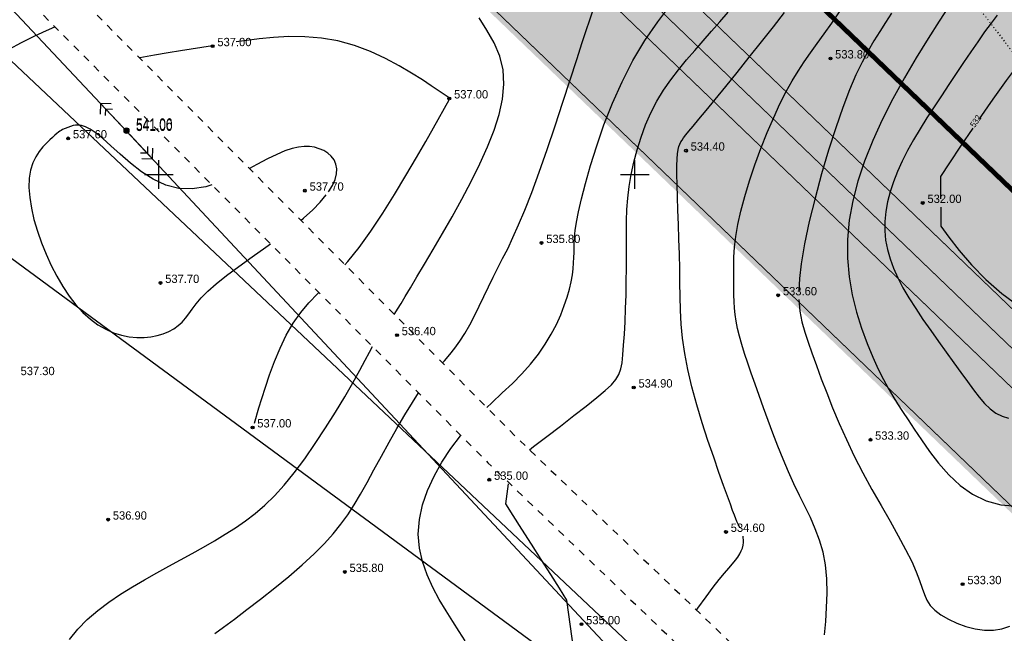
# Model space of a CAD drawing. Extents: x 0 to 370488, y 0 to 4202825.
# Tile 167 of 256: x 360335 to 360439, y 4200302 to 4200366. Entities that reach past the tile are written whole.
import ezdxf

# ---------------------------------------------------------------- set-up
doc = ezdxf.new("R2010")
doc.units = 0
doc.header["$LTSCALE"] = 0.5
doc.header["$MEASUREMENT"] = 0
doc.header["$PDMODE"] = 32
doc.header["$PDSIZE"] = 0.3
for name, pattern in [('CONTI', [0]), ('GOST2.303 6', [12, 8, -1.5, 1, -1.5]), ('STRIH_1', [3, 2, -1]), ('Д_ТРОТ_ТРУБА', [3, 1.5, -1.5]), ('Контура низ откосов  Штриховая 0.1-0.5 - - - - - - -', [0.6, 0.1, -0.5])]:
    doc.linetypes.add(name, pattern=pattern)
for name, color, linetype in [('(004) Точки рельефа', 7, 'Continuous'), ('(014) Водопровод', 5, 'ИК_Водопровод -------в--------'), ('(025) Дорога', 7, 'Continuous'), ('(034) Формы рельефа', 32, 'Continuous'), ('GORIZDEFAULT', 32, 'CONTI'), ('PI_OT0', 172, 'CONTI'), ('PI_TT0', 5, 'CONTI'), ('PI_TTDEFAULT', 5, 'CONTI'), ('SETKR', 2, 'CONTI'), ('SIT_L0', 250, 'CONTI'), ('Штрих Стекло', 7, 'Continuous')]:
    doc.layers.add(name, color=color, linetype=linetype)
doc.layers.add('(032) Горизонтали утолщенные', color=32, linetype='Continuous', lineweight=30)
doc.layers.add('.', color=7, linetype='Continuous', lineweight=15)
doc.styles.add('D-431', font='txt')
doc.styles.add('SHRFT', font='TXT', dxfattribs={"width": 0.875})
doc.styles.get("Standard").update_dxf_attribs({"font": 'isocpeur.ttf'})
doc.linetypes.add('ИК_Водопровод -------в--------', pattern='A,9,-0.6,["В",Standard,S=1.2,R=0,X=0,Y=-0.6],-1.2', length=10.8)

# ---------------------------------------------------------------- blocks, each defined once
blk = doc.blocks.new('BL_333')
at = {"color": 0}
for p, q in [((0, -1.5), (0, 1.5)), ((-1.5, 0), (1.5, 0))]:
    blk.add_line(p, q, dxfattribs=at)

msp = doc.modelspace()

# ---------------------------------------------------------------- hatches: boundary and pattern name
at = {"layer": '.', "ltscale": 0.149071}
h = msp.add_hatch(color=256, dxfattribs=at)
h.dxf.hatch_style = 1
h.set_gradient(color1=(51, 204, 0), color2=(51, 204, 0), tint=1)
edge = h.paths.add_edge_path()
edge.add_line((361134.955, 4200608.327), (360514.494, 4200266.411))
edge.add_arc((360509.185, 4200276.045), 11, 226.16627, 298.85775, ccw=False)
edge.add_line((360501.567, 4200268.11), (360238.667, 4200520.519))
edge.add_line((360238.667, 4200520.519), (360063.771, 4200791.021))
edge.add_line((360063.771, 4200791.021), (360055.869, 4200786.666))
edge.add_line((360055.869, 4200786.666), (360231.678, 4200514.752))
edge.add_line((360231.678, 4200514.752), (360505.949, 4200251.426))
edge.add_line((360505.949, 4200251.426), (361159.312, 4200611.473))
edge.add_line((361159.312, 4200611.473), (360747.942, 4201168.046))
edge.add_line((360747.942, 4201168.046), (360739.99, 4201163.663))
edge.add_line((360739.99, 4201163.663), (361138.492, 4200624.499))
edge.add_arc((361129.646, 4200617.961), 11, -61.14225, 36.46852, ccw=False)
h.paths.add_polyline_path([(360635.673, 4200691.995), (360780.102, 4200429.905), (360509.032, 4200280.542), (360483.33, 4200328.786), (360556.369, 4200368.228), (360581.78, 4200320.574), (360586.689, 4200323.322), (360558.05, 4200375.292), (360464.998, 4200324.014), (360283.729, 4200498.05)], flags=16)
edge = h.paths.add_edge_path(flags=17)
edge.add_line((361133.667, 4200620.933), (360949.42, 4200870.214))
edge.add_arc((360945.4, 4200867.242), 5, 36.46852, 118.85775)
edge.add_line((360942.986, 4200871.621), (360648.845, 4200709.53))
edge.add_arc((360651.259, 4200705.151), 5, 118.85775, 208.85775)
edge.add_line((360646.88, 4200702.738), (360795.17, 4200433.642))
edge.add_arc((360799.549, 4200436.055), 5, 208.85775, 298.85775)
edge.add_line((360801.962, 4200431.676), (361132.059, 4200613.582))
edge.add_arc((361129.646, 4200617.961), 5, 298.85775, 396.46852)
h.paths.add_polyline_path([(360656.693, 4200703.578), (360944.264, 4200862.049), (361123.713, 4200619.259), (360801.122, 4200441.489)], flags=16)
edge = h.paths.add_edge_path(flags=17)
edge.add_line((360789.915, 4200430.746), (360641.624, 4200699.842))
edge.add_arc((360637.246, 4200697.429), 5, 28.86341, 118.85775)
edge.add_line((360634.832, 4200701.808), (360274.624, 4200503.308))
edge.add_arc((360277.037, 4200498.929), 5, 118.85775, 226.16627)
edge.add_line((360273.574, 4200495.323), (360505.722, 4200272.438))
edge.add_arc((360509.185, 4200276.045), 5, 226.16627, 298.85775)
edge.add_line((360511.598, 4200271.666), (360519.249, 4200275.882))
edge.add_line((360519.249, 4200275.882), (360514.899, 4200283.761))
edge.add_line((360514.899, 4200283.761), (360520.166, 4200286.663))
edge.add_line((360520.166, 4200286.663), (360524.504, 4200278.777))
edge.add_line((360524.504, 4200278.777), (360787.949, 4200423.954))
edge.add_arc((360785.536, 4200428.333), 5, 298.85775, 388.85775)
edge = h.paths.add_edge_path()
edge.add_arc((360385.769, 4200927.93), 5, 28.85775, 118.85775)
edge.add_line((360383.356, 4200932.309), (360379.852, 4200930.379))
edge.add_line((360379.852, 4200930.379), (360528.625, 4200660.407))
edge.add_line((360528.625, 4200660.407), (360265.595, 4200515.46))
edge.add_line((360265.595, 4200515.46), (360250.316, 4200530.13))
edge.add_line((360250.316, 4200530.13), (360093.542, 4200772.602))
edge.add_line((360093.542, 4200772.602), (360090.338, 4200770.837))
edge.add_arc((360092.751, 4200766.458), 5, 118.85775, 212.88524)
edge.add_line((360088.552, 4200763.743), (360240.685, 4200528.449))
edge.add_line((360240.685, 4200528.449), (360243.327, 4200524.363))
edge.add_line((360243.327, 4200524.363), (360261.485, 4200506.929))
edge.add_arc((360264.948, 4200510.536), 5, 226.16627, 298.85775)
edge.add_line((360267.361, 4200506.157), (360536.472, 4200654.455))
edge.add_arc((360534.059, 4200658.834), 5, 298.85915, 388.85698)
edge.add_line((360538.438, 4200661.247), (360390.148, 4200930.343))
edge = h.paths.add_edge_path()
edge.add_arc((360751.558, 4201129.505), 5, 36.46939, 118.85775)
edge.add_line((360749.145, 4201133.884), (360745.026, 4201131.614))
edge.add_line((360745.026, 4201131.614), (360929.872, 4200881.521))
edge.add_line((360929.872, 4200881.521), (360645.109, 4200724.598))
edge.add_line((360645.109, 4200724.598), (360496.336, 4200994.569))
edge.add_line((360496.336, 4200994.569), (360492.833, 4200992.639))
edge.add_arc((360495.246, 4200988.26), 5, 118.85775, 208.85855)
edge.add_line((360490.867, 4200985.847), (360639.157, 4200716.751))
edge.add_arc((360643.536, 4200719.164), 5, 208.85775, 298.85137)
edge.add_line((360645.949, 4200714.785), (360938.218, 4200875.845))
edge.add_arc((360935.805, 4200880.224), 5, 298.85775, 396.46852)
edge.add_line((360939.826, 4200883.196), (360755.579, 4201132.477))
at = {"layer": '.', "linetype": 'Continuous', "transparency": 33554544}
h = msp.add_hatch(color=5, dxfattribs=at)
h.dxf.hatch_style = 1
h.set_gradient(color1=(255, 190, 168), color2=(255, 182, 158), one_color=1, tint=0.81)
h.paths.add_polyline_path([(360410.93, 4200568.146), (360483.144, 4200437.101), (360396.781, 4200389.509), (360283.729, 4200498.05)])
h.paths.add_polyline_path([(360410.93, 4200568.146), (360523.035, 4200629.923), (360595.249, 4200498.879), (360483.144, 4200437.101)])
h.paths.add_polyline_path([(360610.537, 4200507.303), (360707.887, 4200560.95), (360780.102, 4200429.905), (360682.751, 4200376.259)])
h.paths.add_polyline_path([(360523.035, 4200629.923), (360595.249, 4200498.879), (360707.887, 4200560.95), (360635.673, 4200691.995)])
h.paths.add_polyline_path([(360514.475, 4200454.367), (360610.537, 4200507.303), (360682.751, 4200376.259), (360587.16, 4200323.581), (360573.959, 4200346.423), (360572.21, 4200349.597)])
h.paths.add_polyline_path([(360396.781, 4200389.509), (360514.475, 4200454.367), (360558.05, 4200375.292), (360464.998, 4200324.014)])
h.paths.add_polyline_path([(360313.533, 4200712.716), (360385.747, 4200581.672), (360528.625, 4200660.407), (360456.411, 4200791.452)])
h.paths.add_polyline_path([(360313.533, 4200712.716), (360385.747, 4200581.672), (360265.595, 4200515.46), (360250.316, 4200530.13), (360179.882, 4200639.066)])
h.paths.add_polyline_path([(360241.318, 4200843.761), (360313.533, 4200712.716), (360456.411, 4200791.452), (360384.196, 4200922.496)])
h.paths.add_polyline_path([(360098.44, 4200765.026), (360241.318, 4200843.761), (360313.533, 4200712.716), (360179.882, 4200639.066)])
h.paths.add_polyline_path([(360698.638, 4200924.935), (360572.895, 4200855.642), (360500.68, 4200986.687), (360626.423, 4201055.98)])
h.paths.add_polyline_path([(360698.638, 4200924.935), (360626.423, 4201055.98), (360750.422, 4201124.312), (360840.147, 4201002.917)])
h.paths.add_polyline_path([(360698.638, 4200924.935), (360840.147, 4201002.917), (360929.872, 4200881.521), (360770.852, 4200793.891)])
h.paths.add_polyline_path([(360572.895, 4200855.642), (360698.638, 4200924.935), (360770.852, 4200793.891), (360645.109, 4200724.598)])
h.paths.add_polyline_path([(360872.618, 4200651.728), (361033.988, 4200740.654), (360944.264, 4200862.049), (360800.403, 4200782.772)])
h.paths.add_polyline_path([(360872.618, 4200651.728), (360944.832, 4200520.683), (361123.713, 4200619.259), (361033.988, 4200740.654)])
h.paths.add_polyline_path([(360872.618, 4200651.728), (360944.832, 4200520.683), (360801.122, 4200441.489), (360728.907, 4200572.533)])
h.paths.add_polyline_path([(360656.693, 4200703.578), (360800.403, 4200782.772), (360872.618, 4200651.728), (360728.907, 4200572.533)])
at = {"layer": 'Штрих Стекло', "linetype": 'Continuous'}
h = msp.add_hatch(color=5, dxfattribs=at)
h.dxf.hatch_style = 1
h.set_gradient(color1=(173, 173, 173), color2=(166, 166, 166), one_color=1, tint=0.65)
edge = h.paths.add_edge_path()
edge.add_line((360067.205, 4200806.615), (360049.645, 4200796.938))
edge.add_arc((360052.059, 4200792.559), 5, 32.88524, 118.85775, ccw=False)
edge.add_line((360056.257, 4200795.274), (360060.259, 4200789.085))
edge.add_line((360060.259, 4200789.085), (360069.039, 4200793.924))
edge.add_line((360069.039, 4200793.924), (360065.267, 4200799.758))
edge.add_arc((360069.63, 4200802.227), 5.014, 118.92591, 209.50369, ccw=False)
edge = h.paths.add_edge_path()
edge.add_line((360236.317, 4200517.23), (360498.797, 4200265.225))
edge.add_arc((360509.185, 4200276.045), 15, 226.16627, 298.85775)
edge.add_line((360516.425, 4200262.908), (361136.886, 4200604.824))
edge.add_arc((361129.646, 4200617.961), 15, 298.85775, 396.46852)
edge.add_line((361141.709, 4200626.877), (360736.189, 4201168.806))
edge.add_arc((360740.21, 4201171.777), 5, 118.85775, 216.46852, ccw=False)
edge.add_line((360737.797, 4201176.157), (360731.547, 4201172.713))
edge.add_line((360731.547, 4201172.713), (361139.296, 4200625.094))
edge.add_arc((361129.646, 4200617.961), 12, -61.14225, 36.46852, ccw=False)
edge.add_line((361135.438, 4200607.451), (360507.891, 4200266.197))
edge.add_line((360507.891, 4200266.197), (360237.512, 4200520.465))
edge.add_line((360237.512, 4200520.465), (360062.893, 4200790.537))
edge.add_line((360062.893, 4200790.537), (360060.259, 4200789.085))
edge.add_line((360060.259, 4200789.085), (360234.992, 4200518.836))
edge.add_arc((360242.55, 4200523.723), 9, 212.88524, 226.16627)
edge = h.paths.add_edge_path(flags=16)
edge.add_line((360274.624, 4200503.308), (360634.832, 4200701.808))
edge.add_arc((360637.246, 4200697.429), 5, 28.85775, 118.85775, ccw=False)
edge.add_line((360641.625, 4200699.842), (360789.915, 4200430.746))
edge.add_arc((360785.536, 4200428.333), 5, -61.14225, 28.85775, ccw=False)
edge.add_line((360787.949, 4200423.954), (360511.598, 4200271.666))
edge.add_arc((360509.185, 4200276.045), 5, 226.82384, 298.85775, ccw=False)
edge.add_line((360505.764, 4200272.399), (360273.569, 4200495.328))
edge.add_arc((360277.037, 4200498.929), 5, 118.85775, 226.07521, ccw=False)
h.paths.add_polyline_path([(360274.624, 4200503.308), (360631.329, 4200699.877), (360780.102, 4200429.905), (360509.832, 4200280.969)], flags=0)
edge = h.paths.add_edge_path(flags=16)
edge.add_line((360648.845, 4200709.53), (360942.986, 4200871.621))
edge.add_arc((360945.4, 4200867.242), 5, 36.46852, 118.85775, ccw=False)
edge.add_line((360949.42, 4200870.214), (361133.667, 4200620.933))
edge.add_arc((361129.646, 4200617.961), 5, -61.14225, 36.46852, ccw=False)
edge.add_line((361132.059, 4200613.582), (360801.962, 4200431.676))
edge.add_arc((360799.549, 4200436.055), 5, 208.85775, 298.85775, ccw=False)
edge.add_line((360795.17, 4200433.642), (360646.88, 4200702.738))
edge.add_arc((360651.259, 4200705.151), 5, 118.85775, 208.85775, ccw=False)
h.paths.add_polyline_path([(360652.349, 4200711.46), (360938.867, 4200869.351), (361123.713, 4200619.259), (360801.122, 4200441.489)], flags=0)
edge = h.paths.add_edge_path(flags=17)
edge.add_line((361139.296, 4200625.094), (360731.547, 4201172.713))
edge.add_line((360731.547, 4201172.713), (360723.659, 4201168.366))
edge.add_arc((360726.073, 4201163.987), 5, 36.46852, 118.85775, ccw=False)
edge.add_line((360730.093, 4201166.959), (360939.826, 4200883.196))
edge.add_arc((360935.805, 4200880.224), 5, -61.14225, 36.46852, ccw=False)
edge.add_line((360938.218, 4200875.845), (360645.95, 4200714.785))
edge.add_arc((360643.536, 4200719.164), 5, 208.85775, 298.85775, ccw=False)
edge.add_line((360639.157, 4200716.751), (360490.867, 4200985.847))
edge.add_arc((360495.246, 4200988.26), 5, 118.85775, 208.85775, ccw=False)
edge.add_line((360492.833, 4200992.639), (360478.82, 4200984.917))
edge.add_arc((360481.233, 4200980.538), 5, 28.85775, 118.85775, ccw=False)
edge.add_line((360485.612, 4200982.951), (360633.903, 4200713.855))
edge.add_arc((360629.523, 4200711.442), 5, -61.14225, 28.85552, ccw=False)
edge.add_line((360631.937, 4200707.063), (360550.485, 4200662.177))
edge.add_arc((360548.072, 4200666.557), 5, 208.85775, 298.85775, ccw=False)
edge.add_line((360543.693, 4200664.143), (360395.403, 4200933.239))
edge.add_arc((360399.782, 4200935.652), 5, 118.85775, 208.85775, ccw=False)
edge.add_line((360397.369, 4200940.032), (360749.145, 4201133.884))
edge.add_arc((360751.558, 4201129.505), 5, 36.46852, 118.85775, ccw=False)
edge.add_line((360755.579, 4201132.477), (360745.985, 4201145.458))
edge.add_arc((360741.964, 4201142.486), 5, -61.14225, 36.46852, ccw=False)
edge.add_line((360744.377, 4201138.107), (360086.378, 4200775.506))
edge.add_arc((360084.042, 4200779.927), 5, 212.88524, 297.85041, ccw=False)
edge.add_line((360079.844, 4200777.212), (360088.552, 4200763.743))
edge.add_arc((360092.751, 4200766.458), 5, 118.85775, 212.88524, ccw=False)
edge.add_line((360090.338, 4200770.837), (360383.356, 4200932.309))
edge.add_arc((360385.769, 4200927.93), 5, 28.85775, 118.85775, ccw=False)
edge.add_line((360390.148, 4200930.343), (360538.438, 4200661.248))
edge.add_arc((360534.059, 4200658.834), 5, -61.14225, 28.85775, ccw=False)
edge.add_line((360536.472, 4200654.455), (360267.361, 4200506.157))
edge.add_arc((360264.948, 4200510.536), 5, 226.16627, 298.85775, ccw=False)
edge.add_line((360261.485, 4200506.929), (360243.327, 4200524.363))
edge.add_line((360243.327, 4200524.363), (360069.039, 4200793.924))
edge.add_line((360069.039, 4200793.924), (360062.893, 4200790.537))
edge.add_line((360062.893, 4200790.537), (360237.512, 4200520.465))
edge.add_line((360237.512, 4200520.465), (360507.891, 4200266.197))
edge.add_line((360507.891, 4200266.197), (361135.438, 4200607.451))
edge.add_arc((361129.646, 4200617.961), 12, 298.85775, 396.46852)

# ---------------------------------------------------------------- linework, layer by layer
at = {"layer": '(014) Водопровод', "flags": 128}
msp.add_lwpolyline([(360036.438, 4200773.015), (360047.098, 4200750.311), (360089.76, 4200681.101), (360107.619, 4200655.796), (360141.826, 4200594.039), (360149.345, 4200579.998), (360206.507, 4200508.61), (360230.262, 4200479.387), (360306.281, 4200388.525), (360409.154, 4200291.553), (360456.114, 4200244.191), (360490.793, 4200199.337)], dxfattribs=at)
at = {"layer": '(025) Дорога', "linetype": 'Д_ТРОТ_ТРУБА', "flags": 128}
for points in [[(360044.195, 4200796.012), (360041.816, 4200791.773), (360042.358, 4200788.304), (360046.087, 4200780.21), (360059.012, 4200755.887), (360082.266, 4200713.415), (360119.837, 4200651.911), (360154.248, 4200588.273), (360168.952, 4200565.337), (360182.618, 4200547.766), (360213.043, 4200512.044), (360268.283, 4200446.262), (360308.926, 4200401.534), (360387.369, 4200322.593), (360428.116, 4200283.497), (360457.116, 4200256.42), (360464.886, 4200245.444), (360476.507, 4200228.263), (360489.06, 4200214.493), (360499.065, 4200202.984)], [(360034.859, 4200791.392), (360036.733, 4200790.501), (360038.761, 4200786.553), (360042.501, 4200778.433), (360055.492, 4200753.988), (360078.803, 4200711.411), (360116.369, 4200649.915), (360150.8, 4200586.24), (360165.682, 4200563.025), (360179.515, 4200545.24), (360209.989, 4200509.461), (360265.27, 4200443.63), (360306.026, 4200398.778), (360384.565, 4200319.74), (360425.367, 4200280.592), (360454.087, 4200253.775), (360461.596, 4200243.167), (360473.356, 4200225.782), (360486.072, 4200211.833), (360495.233, 4200201.295)]]:
    msp.add_lwpolyline(points, dxfattribs=at)
at = {"layer": '(032) Горизонтали утолщенные', "color": 32}
for points in [[(360379.787, 4200330.223, 536), (360379.99, 4200330.45, 536), (360380.55, 4200331.1, 536), (360381.1, 4200331.76, 536), (360381.63, 4200332.49, 536), (360382.14, 4200333.31, 536), (360382.65, 4200334.21, 536), (360383.15, 4200335.17, 536), (360383.65, 4200336.18, 536), (360384.14, 4200337.2, 536), (360384.63, 4200338.22, 536), (360385.12, 4200339.22, 536), (360385.61, 4200340.19, 536), (360386.11, 4200341.17, 536), (360386.64, 4200342.21, 536), (360387.19, 4200343.37, 536), (360387.79, 4200344.71, 536), (360388.45, 4200346.27, 536), (360389.16, 4200348.11, 536), (360389.95, 4200350.26, 536), (360390.78, 4200352.63, 536), (360391.62, 4200355.1, 536), (360392.44, 4200357.58, 536), (360393.21, 4200359.94, 536), (360393.9, 4200362.07, 536), (360394.48, 4200363.86, 536), (360395.68, 4200367.49, 536)], [(360419.9, 4200301.68, 534), (360420.04, 4200303.05, 534), (360420.14, 4200304.53, 534), (360420.19, 4200306.04, 534), (360420.15, 4200307.55, 534), (360420.02, 4200309, 534), (360419.76, 4200310.35, 534), (360419.4, 4200311.61, 534), (360418.95, 4200312.81, 534), (360418.44, 4200313.97, 534), (360417.88, 4200315.12, 534), (360417.29, 4200316.3, 534), (360416.7, 4200317.51, 534), (360416.12, 4200318.78, 534), (360415.56, 4200320.11, 534), (360415.02, 4200321.47, 534), (360414.5, 4200322.83, 534), (360413.99, 4200324.18, 534), (360413.51, 4200325.51, 534), (360413.06, 4200326.78, 534), (360412.63, 4200327.99, 534), (360412.22, 4200329.13, 534), (360411.85, 4200330.2, 534), (360411.52, 4200331.2, 534), (360411.23, 4200332.14, 534), (360410.98, 4200333.02, 534), (360410.79, 4200333.83, 534), (360410.64, 4200334.59, 534), (360410.54, 4200335.3, 534), (360410.47, 4200335.98, 534), (360410.43, 4200336.66, 534), (360410.41, 4200337.33, 534), (360410.4, 4200338.03, 534), (360410.4, 4200338.76, 534), (360410.38, 4200339.55, 534), (360410.38, 4200340.4, 534), (360410.41, 4200341.33, 534), (360410.48, 4200342.36, 534), (360410.61, 4200343.49, 534), (360410.82, 4200344.75, 534), (360411.13, 4200346.15, 534), (360411.54, 4200347.69, 534), (360412.04, 4200349.34, 534), (360412.61, 4200351.03, 534), (360413.24, 4200352.74, 534), (360413.9, 4200354.41, 534), (360414.58, 4200355.99, 534), (360415.24, 4200357.43, 534), (360415.89, 4200358.7, 534), (360416.52, 4200359.83, 534), (360417.15, 4200360.86, 534), (360417.79, 4200361.83, 534), (360418.45, 4200362.77, 534), (360419.15, 4200363.74, 534), (360419.88, 4200364.77, 534), (360420.67, 4200365.89, 534), (360421.5, 4200367.08, 534)], [(360440.37, 4200361.68, 532), (360439, 4200359.86, 532), (360437.58, 4200357.89, 532), (360436.17, 4200355.86, 532)], [(360435.5, 4200354.88, 532), (360434.21, 4200352.96, 532), (360433.06, 4200351.22, 532), (360432.11, 4200349.78, 532)], [(360432.11, 4200349.78, 532), (360432.11, 4200347.45, 532)], [(360432.12, 4200346.57, 532), (360432.12, 4200344.58, 532), (360432.99, 4200343.41, 532), (360434.07, 4200342.03, 532), (360435.36, 4200340.53, 532), (360436.85, 4200338.99, 532), (360438.53, 4200337.5, 532), (360440.41, 4200336.15, 532), (360442.47, 4200335.01, 532), (360444.7, 4200334.17, 532), (360447.06, 4200333.61, 532), (360449.47, 4200333.31, 532), (360451.88, 4200333.26, 532), (360454.24, 4200333.43, 532), (360456.47, 4200333.8, 532), (360458.52, 4200334.36, 532), (360460.34, 4200335.08, 532), (360461.95, 4200335.92, 532), (360463.36, 4200336.87, 532), (360464.62, 4200337.87, 532), (360465.75, 4200338.9, 532), (360466.78, 4200339.92, 532), (360467.72, 4200340.9, 532)], [(360355.87, 4200301.79, 536), (360356.8, 4200302.46, 536), (360357.94, 4200303.31, 536), (360359.26, 4200304.31, 536), (360360.69, 4200305.42, 536), (360362.17, 4200306.59, 536), (360363.64, 4200307.8, 536), (360365.04, 4200309, 536), (360366.3, 4200310.16, 536), (360367.39, 4200311.24, 536), (360368.32, 4200312.26, 536), (360369.13, 4200313.27, 536), (360369.85, 4200314.28, 536), (360370.52, 4200315.33, 536), (360371.18, 4200316.45, 536), (360371.87, 4200317.67, 536), (360372.6, 4200319, 536), (360373.38, 4200320.43, 536), (360374.19, 4200321.89, 536), (360375.01, 4200323.34, 536), (360375.83, 4200324.75, 536), (360376.63, 4200326.05, 536), (360377.288, 4200327.063, 536)]]:
    msp.add_polyline3d(points, dxfattribs=at)
at = {"layer": '(034) Формы рельефа', "linetype": 'Контура низ откосов  Штриховая 0.1-0.5 - - - - - - -', "elevation": 551.5, "flags": 128}
msp.add_lwpolyline([(360422.83, 4200713.783), (360423.97, 4200705.819), (360427.685, 4200701.92), (360438.089, 4200692.203), (360444.772, 4200681.827), (360448.259, 4200670.998), (360450.858, 4200660.367), (360451.5, 4200650), (360452.26, 4200641.32), (360452.585, 4200627.311), (360450.57, 4200616.24), (360445.21, 4200606.184), (360443.127, 4200599.811), (360443.127, 4200594.447), (360440.18, 4200585.94), (360438.18, 4200576.565), (360433.658, 4200559.69), (360431.833, 4200542.201), (360430.991, 4200533.035), (360432.095, 4200525.76), (360437.187, 4200508.125), (360440.65, 4200493.709), (360441.089, 4200478.084), (360439.308, 4200458.162), (360430.259, 4200449.118), (360426.674, 4200438.489), (360422.73, 4200422.51), (360418.644, 4200410.398), (360417.818, 4200392.146), (360421.895, 4200384.058), (360430.882, 4200374.337), (360447.898, 4200352.108), (360452.902, 4200343.334), (360452.08, 4200339.39), (360446.662, 4200333.704), (360444.483, 4200327.826), (360445.031, 4200322.387), (360447.47, 4200316.95), (360452.542, 4200310.709), (360466.922, 4200300.698), (360474.36, 4200289.513), (360476.648, 4200283.775), (360478.533, 4200277.019), (360478.237, 4200268.173), (360480.299, 4200257.19), (360485.37, 4200243.88), (360491.26, 4200231.27), (360501.642, 4200224.105), (360508.221, 4200218.932), (360521.671, 4200212.949)], dxfattribs=at)
at = {"ltscale": 0.149071, "const_width": 0.1}
msp.add_lwpolyline([(359943.476, 4200738.432), (360053.157, 4200798.874, -0.3937719), (360059.769, 4200797.209), (360238.667, 4200520.519), (360501.567, 4200268.11, 0.3282587), (360514.494, 4200266.411), (361134.955, 4200608.327, 0.4536768), (361138.492, 4200624.499), (360736.189, 4201168.806, -0.4536768), (360737.797, 4201176.157), (360868.753, 4201248.322)], format="xyb", dxfattribs=at)
for points in [[(360052.603, 4200791.717), (360231.678, 4200514.752), (360505.949, 4200251.426), (361159.312, 4200611.473), (360744.344, 4201172.914)], [(360283.729, 4200498.05), (360464.998, 4200324.014), (360558.05, 4200375.292), (360586.689, 4200323.322), (360581.681, 4200320.562), (360556.369, 4200368.228), (360483.33, 4200328.786), (360509.038, 4200280.532), (360509.832, 4200280.969), (360515.112, 4200283.878)]]:
    msp.add_lwpolyline(points, dxfattribs=at)
at = {"color": 1, "linetype": 'GOST2.303 6', "lineweight": 30, "const_width": 1.035}
msp.add_lwpolyline([(360055.869, 4200786.666), (360747.942, 4201168.046), (361159.312, 4200611.473), (360505.949, 4200251.426), (360231.678, 4200514.752)], close=True, dxfattribs=at)
at = {"color": 7, "linetype": 'STRIH_1', "ltscale": 2, "true_color": 0xffffff, "const_width": 0.1}
msp.add_lwpolyline([(360062.093, 4200799.14), (360240.997, 4200522.441), (360503.645, 4200270.274, 0.3282587), (360513.046, 4200269.038), (361133.507, 4200610.954, 0.4536768), (361136.08, 4200622.716), (360733.263, 4201167.717)], format="xyb", dxfattribs=at)
at = {"linetype": 'Continuous', "elevation": 1.643}
msp.add_lwpolyline([(359968.105, 4200751.148), (360144.875, 4200568.598), (360208.905, 4200501.768), (360248.135, 4200449.088), (360280.365, 4200400.868), (360329.345, 4200345.008), (360410.625, 4200285.188), (360473.125, 4200218.998), (360491.256, 4200199.541)], dxfattribs=at)
at = {"ltscale": 0.149071, "const_width": 0.1}
msp.add_lwpolyline([(360641.625, 4200699.842), (360789.915, 4200430.746, -0.4142136), (360787.949, 4200423.954), (360511.598, 4200271.666, -0.3282587), (360505.722, 4200272.438), (360273.574, 4200495.323, -0.5057308), (360274.624, 4200503.308), (360634.832, 4200701.808, -0.4142136)], format="xyb", close=True, dxfattribs=at)
at = {"color": 6, "ltscale": 0.149071, "const_width": 0.5}
msp.add_lwpolyline([(360396.781, 4200389.509), (360514.475, 4200454.367), (360558.05, 4200375.292), (360464.998, 4200324.014)], close=True, dxfattribs=at)
at = {"layer": 'GORIZDEFAULT', "color": 32}
for points in [[(360384.458, 4200325.522, 535.5), (360384.97, 4200326.02, 535.5), (360386.07, 4200327.06, 535.5), (360387.13, 4200328.07, 535.5), (360388.13, 4200329.07, 535.5), (360389.05, 4200330.08, 535.5), (360389.87, 4200331.12, 535.5), (360390.59, 4200332.17, 535.5), (360391.22, 4200333.22, 535.5), (360391.76, 4200334.26, 535.5), (360392.21, 4200335.26, 535.5), (360392.59, 4200336.23, 535.5), (360392.89, 4200337.13, 535.5), (360393.13, 4200337.97, 535.5), (360393.31, 4200338.74, 535.5), (360393.44, 4200339.45, 535.5), (360393.52, 4200340.1, 535.5), (360393.57, 4200340.71, 535.5), (360393.6, 4200341.27, 535.5), (360393.61, 4200341.8, 535.5), (360393.61, 4200342.31, 535.5), (360393.62, 4200342.83, 535.5), (360393.66, 4200343.43, 535.5), (360393.74, 4200344.13, 535.5), (360393.87, 4200345.01, 535.5), (360394.09, 4200346.09, 535.5), (360394.4, 4200347.43, 535.5), (360394.81, 4200349.07, 535.5), (360395.34, 4200350.95, 535.5), (360395.99, 4200353.02, 535.5), (360396.75, 4200355.21, 535.5), (360397.64, 4200357.47, 535.5), (360398.66, 4200359.74, 535.5), (360399.8, 4200361.95, 535.5), (360401.06, 4200364.05, 535.5), (360402.4, 4200366.02, 535.5), (360403.78, 4200367.84, 535.5)], [(360433.01, 4200367.7, 533), (360431.96, 4200366.1, 533), (360430.79, 4200364.27, 533), (360429.56, 4200362.26, 533), (360428.31, 4200360.14, 533), (360427.1, 4200357.94, 533), (360425.98, 4200355.74, 533), (360424.98, 4200353.56, 533), (360424.13, 4200351.41, 533), (360423.43, 4200349.31, 533), (360422.89, 4200347.23, 533), (360422.52, 4200345.19, 533), (360422.33, 4200343.19, 533), (360422.32, 4200341.21, 533), (360422.49, 4200339.26, 533), (360422.82, 4200337.37, 533), (360423.27, 4200335.56, 533), (360423.81, 4200333.85, 533), (360424.39, 4200332.26, 533), (360424.99, 4200330.83, 533), (360425.57, 4200329.56, 533), (360426.1, 4200328.48, 533), (360426.6, 4200327.55, 533), (360427.09, 4200326.71, 533), (360427.59, 4200325.91, 533), (360428.12, 4200325.11, 533), (360428.7, 4200324.24, 533), (360429.35, 4200323.26, 533), (360430.1, 4200322.14, 533), (360430.95, 4200320.93, 533), (360431.9, 4200319.68, 533), (360432.97, 4200318.47, 533), (360434.15, 4200317.36, 533), (360435.46, 4200316.43, 533), (360436.89, 4200315.72, 533)], [(360374.728, 4200335.315, 536.5), (360374.78, 4200335.39, 536.5), (360375.08, 4200335.86, 536.5), (360375.44, 4200336.45, 536.5), (360375.88, 4200337.19, 536.5), (360376.43, 4200338.11, 536.5), (360377.1, 4200339.24, 536.5), (360377.9, 4200340.58, 536.5), (360378.81, 4200342.11, 536.5), (360379.79, 4200343.79, 536.5), (360380.8, 4200345.57, 536.5), (360381.82, 4200347.42, 536.5), (360382.8, 4200349.28, 536.5), (360383.71, 4200351.13, 536.5), (360384.52, 4200352.92, 536.5), (360385.21, 4200354.64, 536.5), (360385.74, 4200356.31, 536.5), (360386.09, 4200357.92, 536.5), (360386.23, 4200359.47, 536.5), (360386.15, 4200360.97, 536.5), (360385.82, 4200362.42, 536.5), (360385.23, 4200363.82, 536.5), (360384.46, 4200365.16, 536.5), (360383.63, 4200366.45, 536.5)], [(360388.921, 4200321.104, 535), (360389.36, 4200321.44, 535), (360390.75, 4200322.49, 535), (360392.18, 4200323.59, 535), (360393.59, 4200324.68, 535), (360394.89, 4200325.69, 535), (360396, 4200326.58, 535), (360396.88, 4200327.32, 535), (360397.53, 4200327.93, 535), (360398, 4200328.47, 535), (360398.32, 4200329, 535), (360398.52, 4200329.58, 535), (360398.65, 4200330.24, 535), (360398.74, 4200331.06, 535), (360398.82, 4200332.07, 535), (360398.9, 4200333.24, 535), (360398.97, 4200334.54, 535), (360399.02, 4200335.92, 535), (360399.07, 4200337.35, 535), (360399.1, 4200338.77, 535), (360399.12, 4200340.16, 535), (360399.12, 4200341.48, 535), (360399.11, 4200342.73, 535), (360399.11, 4200343.94, 535), (360399.12, 4200345.13, 535), (360399.17, 4200346.31, 535), (360399.26, 4200347.51, 535), (360399.4, 4200348.73, 535), (360399.61, 4200349.99, 535), (360399.89, 4200351.29, 535), (360400.23, 4200352.6, 535), (360400.65, 4200353.91, 535), (360401.13, 4200355.21, 535), (360401.69, 4200356.47, 535), (360402.31, 4200357.68, 535), (360403.01, 4200358.84, 535), (360403.76, 4200359.94, 535), (360404.57, 4200361, 535), (360405.41, 4200362.02, 535), (360406.28, 4200363.03, 535), (360407.16, 4200364.03, 535), (360408.05, 4200365.03, 535), (360408.93, 4200366.04, 535), (360409.79, 4200367.05, 535)], [(360411.04, 4200312.91, 534.5), (360410.93, 4200313.13, 534.5), (360410.82, 4200313.35, 534.5), (360410.72, 4200313.58, 534.5), (360410.6, 4200313.86, 534.5), (360410.46, 4200314.22, 534.5), (360410.27, 4200314.72, 534.5), (360410.03, 4200315.38, 534.5), (360409.72, 4200316.24, 534.5), (360409.32, 4200317.35, 534.5), (360408.83, 4200318.72, 534.5), (360408.28, 4200320.32, 534.5), (360407.68, 4200322.07, 534.5), (360407.08, 4200323.93, 534.5), (360406.5, 4200325.83, 534.5), (360405.98, 4200327.72, 534.5), (360405.55, 4200329.53, 534.5), (360405.23, 4200331.22, 534.5), (360405.01, 4200332.8, 534.5), (360404.87, 4200334.3, 534.5), (360404.79, 4200335.76, 534.5), (360404.75, 4200337.19, 534.5), (360404.73, 4200338.63, 534.5), (360404.71, 4200340.11, 534.5), (360404.67, 4200341.65, 534.5), (360404.63, 4200343.21, 534.5), (360404.57, 4200344.76, 534.5), (360404.52, 4200346.26, 534.5), (360404.47, 4200347.66, 534.5), (360404.43, 4200348.93, 534.5), (360404.41, 4200350.03, 534.5), (360404.41, 4200350.92, 534.5), (360404.44, 4200351.63, 534.5), (360404.48, 4200352.18, 534.5), (360404.54, 4200352.61, 534.5), (360404.62, 4200352.94, 534.5), (360404.72, 4200353.2, 534.5), (360404.83, 4200353.42, 534.5), (360404.95, 4200353.62, 534.5), (360405.12, 4200353.86, 534.5), (360405.35, 4200354.15, 534.5), (360405.68, 4200354.55, 534.5), (360406.12, 4200355.09, 534.5), (360406.72, 4200355.8, 534.5), (360407.48, 4200356.72, 534.5), (360408.43, 4200357.88, 534.5), (360409.54, 4200359.23, 534.5), (360410.75, 4200360.72, 534.5), (360412.02, 4200362.3, 534.5), (360413.3, 4200363.91, 534.5), (360414.55, 4200365.5, 534.5), (360415.72, 4200367.01, 534.5)], [(360426.96, 4200366.93, 533.5), (360426.34, 4200365.97, 533.5), (360425.72, 4200365.02, 533.5), (360425.11, 4200364.04, 533.5), (360424.5, 4200362.98, 533.5), (360423.87, 4200361.8, 533.5), (360423.22, 4200360.45, 533.5), (360422.55, 4200358.87, 533.5), (360421.84, 4200357.03, 533.5), (360421.1, 4200354.9, 533.5), (360420.35, 4200352.55, 533.5), (360419.61, 4200350.06, 533.5), (360418.92, 4200347.53, 533.5), (360418.31, 4200345.05, 533.5), (360417.82, 4200342.72, 533.5), (360417.46, 4200340.62, 533.5), (360417.28, 4200339.09, 533.5), (360417.22, 4200337.76, 533.5)], [(360438.06, 4200366.74, 532.5), (360437.42, 4200365.89, 532.5), (360436.73, 4200364.96, 532.5), (360436.02, 4200363.94, 532.5), (360435.28, 4200362.87, 532.5), (360434.52, 4200361.75, 532.5), (360433.75, 4200360.6, 532.5), (360432.97, 4200359.44, 532.5), (360432.19, 4200358.27, 532.5), (360431.43, 4200357.1, 532.5), (360430.68, 4200355.94, 532.5), (360429.96, 4200354.79, 532.5), (360429.28, 4200353.65, 532.5), (360428.65, 4200352.52, 532.5), (360428.08, 4200351.4, 532.5), (360427.58, 4200350.31, 532.5), (360427.15, 4200349.23, 532.5), (360426.8, 4200348.17, 532.5), (360426.53, 4200347.12, 532.5), (360426.35, 4200346.1, 532.5), (360426.25, 4200345.08, 532.5), (360426.24, 4200344.09, 532.5), (360426.33, 4200343.11, 532.5), (360426.52, 4200342.13, 532.5), (360426.8, 4200341.15, 532.5), (360427.16, 4200340.16, 532.5), (360427.62, 4200339.15, 532.5), (360428.16, 4200338.11, 532.5), (360428.79, 4200337.04, 532.5), (360429.5, 4200335.92, 532.5), (360430.26, 4200334.77, 532.5), (360431.07, 4200333.61, 532.5), (360431.9, 4200332.46, 532.5), (360432.71, 4200331.33, 532.5), (360433.51, 4200330.24, 532.5), (360434.25, 4200329.21, 532.5), (360434.93, 4200328.26, 532.5), (360435.55, 4200327.39, 532.5), (360436.15, 4200326.61, 532.5), (360436.73, 4200325.94, 532.5), (360437.31, 4200325.38, 532.5), (360437.91, 4200324.93, 532.5), (360438.56, 4200324.61, 532.5)], [(360334.29, 4200363.15, 536.5), (360335.59, 4200363.86, 536.5), (360336.9, 4200364.52, 536.5), (360338.21, 4200365.13, 536.5), (360339.091, 4200365.503, 536.5)], [(360380.51, 4200358.04, 537), (360378.6, 4200359.32, 537), (360377.68, 4200359.93, 537), (360376.55, 4200360.65, 537), (360375.25, 4200361.42, 537), (360373.8, 4200362.19, 537), (360372.22, 4200362.92, 537), (360370.55, 4200363.55, 537), (360368.81, 4200364.03, 537), (360367.08, 4200364.32, 537), (360365.34, 4200364.46, 537), (360363.64, 4200364.47, 537), (360362.03, 4200364.38, 537), (360360.55, 4200364.24, 537), (360359.23, 4200364.07, 537), (360358.12, 4200363.91, 537)], [(360355.65, 4200363.52, 537), (360353.38, 4200363.17, 537), (360352.28, 4200362.99, 537), (360350.98, 4200362.76, 537), (360349.53, 4200362.51, 537), (360347.99, 4200362.23, 537), (360347.984, 4200362.229, 537)], [(360369.546, 4200340.529, 537), (360369.86, 4200340.88, 537), (360371.04, 4200342.34, 537), (360372.27, 4200344.05, 537), (360373.53, 4200345.94, 537), (360374.77, 4200347.91, 537), (360375.96, 4200349.89, 537), (360377.06, 4200351.77, 537), (360378.03, 4200353.48, 537), (360378.84, 4200354.91, 537), (360380.51, 4200357.85, 537)], [(360355.572, 4200348.917, 537.5), (360354.94, 4200348.72, 537.5), (360353.51, 4200348.49, 537.5), (360352.1, 4200348.53, 537.5), (360350.73, 4200348.88, 537.5), (360349.42, 4200349.5, 537.5), (360348.17, 4200350.29, 537.5), (360347.01, 4200351.2, 537.5), (360345.94, 4200352.13, 537.5), (360344.97, 4200353.02, 537.5), (360344.13, 4200353.78, 537.5), (360343.41, 4200354.35, 537.5), (360342.8, 4200354.75, 537.5), (360342.3, 4200355, 537.5), (360341.88, 4200355.14, 537.5), (360341.54, 4200355.18, 537.5), (360341.25, 4200355.17, 537.5), (360341.01, 4200355.13, 537.5), (360339.87, 4200354.71, 537.5), (360339.74, 4200354.63, 537.5), (360339.61, 4200354.54, 537.5), (360339.46, 4200354.43, 537.5), (360339.28, 4200354.29, 537.5), (360339.08, 4200354.12, 537.5), (360338.83, 4200353.9, 537.5), (360338.54, 4200353.63, 537.5), (360338.19, 4200353.3, 537.5), (360337.82, 4200352.9, 537.5), (360337.44, 4200352.42, 537.5), (360337.09, 4200351.86, 537.5), (360336.77, 4200351.21, 537.5), (360336.53, 4200350.46, 537.5), (360336.39, 4200349.61, 537.5), (360336.36, 4200348.64, 537.5), (360336.44, 4200347.58, 537.5), (360336.62, 4200346.45, 537.5), (360336.89, 4200345.27, 537.5), (360337.25, 4200344.06, 537.5), (360337.67, 4200342.83, 537.5), (360338.16, 4200341.62, 537.5), (360338.69, 4200340.44, 537.5), (360339.28, 4200339.31, 537.5), (360339.91, 4200338.23, 537.5), (360340.58, 4200337.23, 537.5), (360341.29, 4200336.32, 537.5), (360342.03, 4200335.5, 537.5), (360342.81, 4200334.8, 537.5), (360343.61, 4200334.21, 537.5), (360344.43, 4200333.75, 537.5), (360345.25, 4200333.39, 537.5), (360346.08, 4200333.13, 537.5), (360346.89, 4200332.97, 537.5), (360347.69, 4200332.89, 537.5), (360348.45, 4200332.89, 537.5)], [(360367.81, 4200348.17, 537.5), (360368.23, 4200348.85, 537.5), (360368.51, 4200349.49, 537.5), (360368.66, 4200350.07, 537.5), (360368.69, 4200350.6, 537.5), (360368.6, 4200351.1, 537.5), (360368.4, 4200351.54, 537.5), (360368.11, 4200351.93, 537.5), (360367.75, 4200352.25, 537.5), (360367.32, 4200352.51, 537.5), (360366.85, 4200352.71, 537.5), (360366.35, 4200352.86, 537.5), (360365.83, 4200352.94, 537.5), (360365.27, 4200352.95, 537.5), (360364.67, 4200352.88, 537.5), (360364, 4200352.73, 537.5), (360363.24, 4200352.47, 537.5), (360362.38, 4200352.11, 537.5), (360361.4, 4200351.63, 537.5), (360360.28, 4200351.04, 537.5), (360359.511, 4200350.628, 537.5)], [(360364.924, 4200345.181, 537.5), (360365.21, 4200345.41, 537.5), (360366.17, 4200346.28, 537.5), (360366.96, 4200347.1, 537.5), (360367.59, 4200347.86, 537.5)], [(360348.45, 4200332.89, 537.5), (360349.17, 4200332.96, 537.5), (360349.84, 4200333.09, 537.5), (360350.47, 4200333.28, 537.5), (360351.05, 4200333.52, 537.5), (360351.57, 4200333.81, 537.5), (360352.04, 4200334.14, 537.5), (360352.45, 4200334.51, 537.5), (360352.8, 4200334.91, 537.5), (360353.14, 4200335.36, 537.5), (360353.5, 4200335.86, 537.5), (360353.92, 4200336.41, 537.5), (360354.45, 4200337.04, 537.5), (360355.14, 4200337.74, 537.5), (360356.02, 4200338.52, 537.5), (360357.12, 4200339.4, 537.5), (360358.4, 4200340.35, 537.5), (360359.79, 4200341.35, 537.5), (360361.23, 4200342.38, 537.5), (360361.715, 4200342.735, 537.5)], [(360360.04, 4200323.88, 537), (360360.52, 4200325.5, 537), (360360.82, 4200326.49, 537), (360361.19, 4200327.67, 537), (360361.63, 4200328.98, 537), (360362.14, 4200330.36, 537), (360362.73, 4200331.76, 537), (360363.38, 4200333.12, 537), (360364.11, 4200334.38, 537), (360364.9, 4200335.5, 537), (360365.76, 4200336.52, 537), (360366.69, 4200337.51, 537), (360366.797, 4200337.621, 537)], [(360417.23, 4200336.88, 533.5), (360417.34, 4200335.65, 533.5), (360417.55, 4200334.52, 533.5), (360417.84, 4200333.45, 533.5), (360418.2, 4200332.38, 533.5), (360418.6, 4200331.26, 533.5), (360419.07, 4200329.96, 533.5), (360419.58, 4200328.56, 533.5), (360420.15, 4200327.06, 533.5), (360420.77, 4200325.49, 533.5), (360421.45, 4200323.85, 533.5), (360422.21, 4200322.16, 533.5), (360423.04, 4200320.43, 533.5), (360423.95, 4200318.68, 533.5), (360424.9, 4200316.94, 533.5), (360425.86, 4200315.23, 533.5), (360426.8, 4200313.59, 533.5), (360427.67, 4200312.05, 533.5), (360428.44, 4200310.63, 533.5), (360429.08, 4200309.37, 533.5), (360429.55, 4200308.28, 533.5), (360429.89, 4200307.36, 533.5), (360430.16, 4200306.57, 533.5), (360430.41, 4200305.89, 533.5), (360430.68, 4200305.29, 533.5), (360431.03, 4200304.75, 533.5), (360431.5, 4200304.25, 533.5), (360432.14, 4200303.76, 533.5), (360432.93, 4200303.3, 533.5), (360433.81, 4200302.89, 533.5), (360434.76, 4200302.55, 533.5), (360435.75, 4200302.29, 533.5), (360436.73, 4200302.16, 533.5), (360437.67, 4200302.15, 533.5)], [(360340.61, 4200301.19, 536.5), (360341.49, 4200302.27, 536.5), (360342.49, 4200303.27, 536.5), (360343.58, 4200304.21, 536.5), (360344.75, 4200305.09, 536.5), (360345.97, 4200305.92, 536.5), (360347.24, 4200306.7, 536.5), (360348.51, 4200307.45, 536.5), (360349.79, 4200308.17, 536.5), (360351.05, 4200308.87, 536.5), (360352.29, 4200309.55, 536.5), (360353.51, 4200310.22, 536.5), (360354.7, 4200310.88, 536.5), (360355.86, 4200311.55, 536.5), (360356.98, 4200312.22, 536.5), (360358.05, 4200312.9, 536.5), (360359.09, 4200313.62, 536.5), (360360.11, 4200314.4, 536.5), (360361.12, 4200315.27, 536.5), (360362.14, 4200316.26, 536.5), (360363.17, 4200317.38, 536.5), (360364.23, 4200318.67, 536.5), (360365.32, 4200320.14, 536.5), (360366.43, 4200321.74, 536.5), (360367.52, 4200323.4, 536.5), (360368.56, 4200325.06, 536.5), (360369.52, 4200326.67, 536.5), (360370.38, 4200328.14, 536.5), (360371.11, 4200329.44, 536.5), (360371.68, 4200330.49, 536.5), (360372.12, 4200331.33, 536.5), (360372.428, 4200331.954, 536.5)], [(360438.56, 4200324.61, 532.5), (360439.25, 4200324.43, 532.5)], [(360359.83, 4200323.34, 537), (360359.85, 4200323.35, 537)], [(360382.16, 4200301.03, 535.5), (360381.55, 4200302.03, 535.5), (360380.89, 4200303.08, 535.5), (360380.18, 4200304.2, 535.5), (360379.46, 4200305.39, 535.5), (360378.78, 4200306.65, 535.5), (360378.18, 4200307.97, 535.5), (360377.69, 4200309.35, 535.5), (360377.37, 4200310.77, 535.5), (360377.25, 4200312.25, 535.5), (360377.37, 4200313.76, 535.5), (360377.7, 4200315.3, 535.5), (360378.22, 4200316.83, 535.5), (360378.91, 4200318.34, 535.5), (360379.73, 4200319.81, 535.5), (360380.67, 4200321.23, 535.5), (360381.68, 4200322.55, 535.5), (360381.723, 4200322.6, 535.5)], [(360390.75, 4200278.36, 535), (360390.79, 4200278.97, 535), (360390.86, 4200279.84, 535), (360391, 4200281.04, 535), (360391.21, 4200282.65, 535), (360391.5, 4200284.66, 535), (360391.86, 4200286.98, 535), (360392.26, 4200289.5, 535), (360392.68, 4200292.07, 535), (360393.09, 4200294.56, 535), (360393.46, 4200296.84, 535), (360393.78, 4200298.76, 535), (360392.86, 4200305.32, 535), (360392.08, 4200306.55, 535), (360391.16, 4200307.99, 535), (360390.16, 4200309.57, 535), (360389.13, 4200311.18, 535), (360388.13, 4200312.76, 535), (360387.21, 4200314.2, 535), (360386.43, 4200315.42, 535), (360386.72, 4200317.51, 535)], [(360436.89, 4200315.72, 533), (360438.45, 4200315.31, 533), (360440.12, 4200315.18, 533)], [(360406.472, 4200304.264, 534.5), (360406.6, 4200304.45, 534.5), (360407.47, 4200305.66, 534.5), (360408.23, 4200306.66, 534.5), (360408.87, 4200307.48, 534.5), (360409.42, 4200308.15, 534.5), (360409.88, 4200308.68, 534.5), (360410.26, 4200309.12, 534.5), (360410.57, 4200309.5, 534.5), (360410.82, 4200309.83, 534.5), (360411.02, 4200310.16, 534.5), (360411.17, 4200310.48, 534.5), (360411.29, 4200310.78, 534.5), (360411.36, 4200311.08, 534.5), (360411.4, 4200311.36, 534.5), (360411.41, 4200311.62, 534.5), (360411.39, 4200311.87, 534.5), (360411.38, 4200311.95, 534.5), (360411.37, 4200312.03, 534.5)], [(360437.67, 4200302.15, 533.5), (360438.54, 4200302.29, 533.5), (360439.37, 4200302.56, 533.5)]]:
    msp.add_polyline3d(points, dxfattribs=at)
at = {"layer": 'PI_TT0', "color": 0}
for centre in [(360346.607, 4200354.636), (360346.608, 4200354.556)]:
    msp.add_circle(centre, 0.25, dxfattribs=at)
for p in [(360346.607, 4200354.636), (360346.608, 4200354.556)]:
    msp.add_point(p, dxfattribs=at)
at = {"layer": 'PI_TTDEFAULT', "color": 5}
for p in [(360355.65, 4200363.47, 537), (360420.54, 4200362.18, 533.8), (360380.51, 4200357.98, 537), (360340.48, 4200353.79, 537.6), (360405.37, 4200352.5, 534.4), (360365.34, 4200348.3, 537.7), (360430.23, 4200347.01, 532), (360390.2, 4200342.81, 535.8), (360350.17, 4200338.61, 537.7), (360415.05, 4200337.32, 533.6), (360375.02, 4200333.13, 536.4), (360399.88, 4200327.64, 534.9), (360359.85, 4200323.44, 537), (360424.74, 4200322.15, 533.3), (360384.71, 4200317.95, 535), (360344.68, 4200313.76, 536.9), (360409.57, 4200312.47, 534.6), (360369.54, 4200308.27, 535.8), (360434.42, 4200306.98, 533.3), (360394.39, 4200302.78, 535)]:
    msp.add_point(p, dxfattribs=at)
at = {"layer": 'SIT_L0', "color": 250}
for p, q in [((360282.607, 4200422.648), (360346.608, 4200354.556)), ((360343.869, 4200357.468), (360343.832, 4200356.338)), ((360346.267, 4200354.925), (360343.869, 4200357.468)), ((360344.999, 4200357.431), (360343.869, 4200357.468)), ((360344.393, 4200356.179), (360344.421, 4200356.889)), ((360344.421, 4200356.889), (360345.121, 4200356.861)), ((360346.608, 4200354.556), (360411.211, 4200285.415)), ((360346.949, 4200354.187), (360349.336, 4200351.634)), ((360348.812, 4200352.922), (360348.794, 4200352.222)), ((360349.336, 4200351.634), (360349.373, 4200352.764)), ((360348.794, 4200352.222), (360348.084, 4200352.24)), ((360348.206, 4200351.67), (360349.336, 4200351.634))]:
    msp.add_line(p, q, dxfattribs=at)

# ---------------------------------------------------------------- block references
at = {"layer": 'SETKR', "color": 92}
for p in [(360350, 4200350), (360400, 4200350)]:
    msp.add_blockref('BL_333', p, dxfattribs=at)

# ---------------------------------------------------------------- texts
at = {"layer": '(004) Точки рельефа', "style": 'D-431'}
for s, p in [('537.00', (360356.15, 4200363.47)), ('533.80', (360421.03, 4200362.18)), ('537.00', (360381.01, 4200357.98)), ('537.60', (360340.98, 4200353.79)), ('534.40', (360405.86, 4200352.5)), ('537.70', (360365.84, 4200348.3)), ('532.00', (360430.73, 4200347.01)), ('535.80', (360390.69, 4200342.8)), ('537.70', (360350.67, 4200338.61)), ('533.60', (360415.55, 4200337.31)), ('536.40', (360375.51, 4200333.12)), ('537.30', (360335.48, 4200328.93)), ('534.90', (360400.38, 4200327.63)), ('537.00', (360360.34, 4200323.44)), ('533.30', (360425.23, 4200322.15)), ('535.00', (360385.21, 4200317.94)), ('536.90', (360345.17, 4200313.76)), ('534.60', (360410.07, 4200312.47)), ('535.80', (360370.03, 4200308.26)), ('533.30', (360434.92, 4200306.98)), ('535.00', (360394.88, 4200302.77))]:
    msp.add_text(s, height=0.875, dxfattribs=at).set_placement(p)
at = {"layer": '(032) Горизонтали утолщенные', "color": 32, "style": 'SHRFT', "width": 0.75}
msp.add_text('532', height=0.6562, rotation=55.68198, dxfattribs=at).set_placement((360435.692, 4200354.871, 532))
at = {"layer": 'PI_OT0', "color": 0, "style": 'SHRFT', "width": 0.75}
for s, p in [('541.06', (360347.607, 4200354.639)), ('541.00', (360347.608, 4200354.559))]:
    msp.add_text(s, height=1.25, rotation=0.16835, dxfattribs=at).set_placement(p)

doc.saveas('drawing.dxf')
